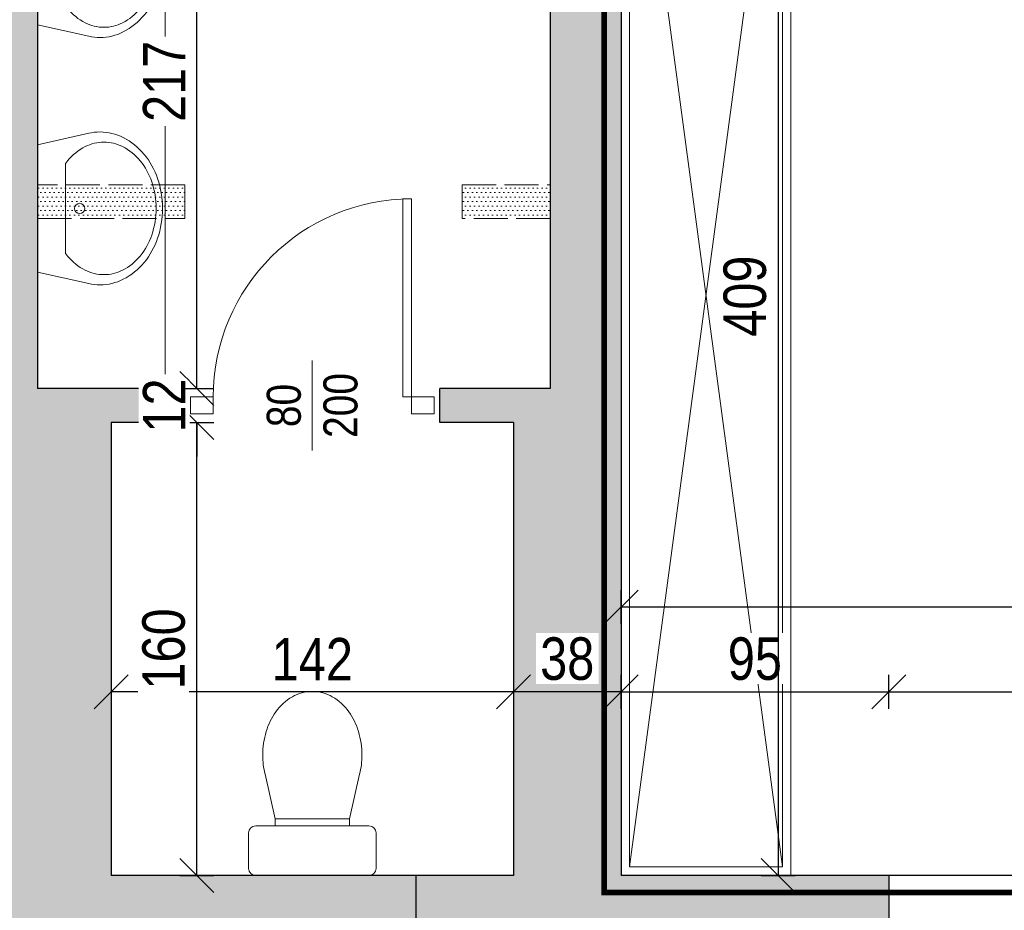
# Model space of a CAD drawing. Header units: millimetres. Extents: x 17147 to 52214, y -18116 to -4632.
# Tile 98 of 186: x 32552 to 32900, y -6994 to -6679. Entities that reach past the tile are written whole.
import ezdxf

# ---------------------------------------------------------------- set-up
doc = ezdxf.new("R2010")
doc.units = ezdxf.units.MM
doc.linetypes.add('ACAD_ISO02W100', pattern=[15, 12, -3])
doc.linetypes.add('ACAD_ISO05W100', pattern=[33, 24, -3, 0, -3, 0, -3])
doc.layers.get('Defpoints').update_dxf_attribs({"color": 6})
for name, color, linetype, lineweight in [('A-ARM', 225, 'Continuous', 0), ('A-DRZ', 154, 'Continuous', 0), ('A-opis', 130, 'Continuous', 9), ('A-wymiar', 177, 'Continuous', 0), ('A_opis_drzwi', 60, 'Continuous', 0), ('A_p_poż', 7, 'Continuous', 0), ('A_SCIANA_ISTN', 253, 'Continuous', 25)]:
    doc.layers.add(name, color=color, linetype=linetype, lineweight=lineweight)
for name, color, linetype, lineweight, true_color in [('A-MEB', 7, 'Continuous', 0, 0x849491), ('A-wyposaż_kuchni', 9, 'Continuous', 13, 0x808080), ('A_SCIANA DO WYBURZENIA', 7, 'ACAD_ISO02W100', 18, 0xf7833b), ('S_KRESKOWANIE_SC_ISTN', 7, 'Continuous', 0, 0x878787)]:
    doc.layers.add(name, color=color, linetype=linetype, lineweight=lineweight, true_color=true_color)
doc.styles.add('wymiary', font='ARIALN.TTF')
doc.dimstyles.new('anka', dxfattribs={"dimtxt": 15, "dimasz": 12, "dimexe": 6, "dimexo": 0.0625, "dimgap": 4, "dimtad": 1, "dimdec": 0, "dimzin": 0, "dimdsep": 46, "dimtxsty": 'wymiary', "dimblk": 'OBLIQUE', "dimcen": 0.09, "dimclrt": 7, "dimadec": 0, "dimazin": 0, "dimtfac": 1, "dimtdec": 0, "dimtix": 1, "dimtofl": 0, "dimtmove": 0, "dimatfit": 3, "dimldrblk": 'OBLIQUE', "dimfxl": 6, "dimfxlon": 1, "dimtfill": 1, "dimtolj": 1, "dimtzin": 0, "dimarcsym": 0})

# ---------------------------------------------------------------- blocks, each defined once
blk = doc.blocks.new('_OBLIQUE')
at = {"color": 0, "linetype": 'ByBlock'}
blk.add_line((-0.5, -0.5), (0.5, 0.5), dxfattribs=at)
blk = doc.blocks.new('*D91')
at = {"layer": 'A-wymiar', "color": 0, "lineweight": -2, "transparency": 16777216}
for p, q in [((32764.51, -6892.91), (32764.51, -6880.91)), ((33154.51, -6892.91), (33154.51, -6880.91)), ((32764.51, -6886.91), (33154.51, -6886.91))]:
    blk.add_line(p, q, dxfattribs=at)
at = {"layer": 'Defpoints', "color": 0, "transparency": 16777216}
for p in [(33154.51, -6886.91), (32764.51, -6918.73), (33154.51, -6918.73)]:
    blk.add_point(p, dxfattribs=at)
at = {"layer": 'A-wymiar', "color": 0, "lineweight": -2, "transparency": 16777216, "xscale": 12, "yscale": 12, "zscale": 12, "rotation": 180}
blk.add_blockref('_OBLIQUE', (32764.51, -6886.91), dxfattribs=at)
at = {"layer": 'A-wymiar', "color": 0, "lineweight": -2, "transparency": 16777216, "xscale": 12, "yscale": 12, "zscale": 12}
blk.add_blockref('_OBLIQUE', (33154.51, -6886.91), dxfattribs=at)
at = {"layer": 'A-wymiar', "color": 7, "lineweight": 9, "transparency": 16777216, "insert": (32959.51, -6875.25), "char_height": 15, "attachment_point": 5, "style": 'wymiary', "bg_fill": 3, "box_fill_scale": 1.1, "bg_fill_color": 256, "bg_fill_true_color": 13158600, "bg_fill_transparency": 0}
blk.add_mtext('\\A1;390', dxfattribs=at)
blk = doc.blocks.new('*D181')
at = {"layer": 'A-wymiar', "color": 0, "lineweight": -2, "transparency": 16777216}
for p, q in [((32764.51, -6922.89), (32764.51, -6910.89)), ((32859.01, -6922.89), (32859.01, -6910.89)), ((32764.51, -6916.89), (32859.01, -6916.89))]:
    blk.add_line(p, q, dxfattribs=at)
at = {"layer": 'Defpoints', "color": 0, "transparency": 16777216}
for p in [(32859.01, -6916.89), (32764.51, -6981.73), (32859.01, -6981.73)]:
    blk.add_point(p, dxfattribs=at)
at = {"layer": 'A-wymiar', "color": 0, "lineweight": -2, "transparency": 16777216, "xscale": 12, "yscale": 12, "zscale": 12, "rotation": 180}
blk.add_blockref('_OBLIQUE', (32764.51, -6916.89), dxfattribs=at)
at = {"layer": 'A-wymiar', "color": 0, "lineweight": -2, "transparency": 16777216, "xscale": 12, "yscale": 12, "zscale": 12}
blk.add_blockref('_OBLIQUE', (32859.01, -6916.89), dxfattribs=at)
at = {"layer": 'A-wymiar', "color": 7, "lineweight": 9, "transparency": 16777216, "insert": (32811.76, -6905.24), "char_height": 15, "attachment_point": 5, "style": 'wymiary', "bg_fill": 3, "box_fill_scale": 1.1, "bg_fill_color": 256, "bg_fill_true_color": 13158600, "bg_fill_transparency": 0}
blk.add_mtext('\\A1;95', dxfattribs=at)
blk = doc.blocks.new('*D182')
at = {"layer": 'A-wymiar', "color": 0, "lineweight": -2, "transparency": 16777216}
for p, q in [((32859.01, -6922.89), (32859.01, -6910.89)), ((33060.01, -6922.89), (33060.01, -6910.89)), ((32859.01, -6916.89), (33060.01, -6916.89))]:
    blk.add_line(p, q, dxfattribs=at)
at = {"layer": 'Defpoints', "color": 0, "transparency": 16777216}
for p in [(33060.01, -6916.89), (32859.01, -6981.73), (33060.01, -6981.73)]:
    blk.add_point(p, dxfattribs=at)
at = {"layer": 'A-wymiar', "color": 0, "lineweight": -2, "transparency": 16777216, "xscale": 12, "yscale": 12, "zscale": 12, "rotation": 180}
blk.add_blockref('_OBLIQUE', (32859.01, -6916.89), dxfattribs=at)
at = {"layer": 'A-wymiar', "color": 0, "lineweight": -2, "transparency": 16777216, "xscale": 12, "yscale": 12, "zscale": 12}
blk.add_blockref('_OBLIQUE', (33060.01, -6916.89), dxfattribs=at)
at = {"layer": 'A-wymiar', "color": 7, "lineweight": 9, "transparency": 16777216, "insert": (32959.51, -6905.24), "char_height": 15, "attachment_point": 5, "style": 'wymiary', "bg_fill": 3, "box_fill_scale": 1.1, "bg_fill_color": 256, "bg_fill_true_color": 13158600, "bg_fill_transparency": 0}
blk.add_mtext('\\A1;201', dxfattribs=at)
blk = doc.blocks.new('*D219')
at = {"layer": 'A-wymiar', "color": 0, "lineweight": -2, "transparency": 16777216}
for p, q in [((32813.94, -6572.48), (32825.94, -6572.48)), ((32819.94, -6572.48), (32819.94, -6981.73)), ((32813.94, -6981.73), (32825.94, -6981.73))]:
    blk.add_line(p, q, dxfattribs=at)
at = {"layer": 'Defpoints', "color": 0, "transparency": 16777216}
for p in [(32762.65, -6572.48), (32764.51, -6981.73), (32819.94, -6981.73)]:
    blk.add_point(p, dxfattribs=at)
at = {"layer": 'A-wymiar', "color": 0, "lineweight": -2, "transparency": 16777216, "xscale": 12, "yscale": 12, "zscale": 12}
for p, rotation in [((32819.94, -6572.48), 90), ((32819.94, -6981.73), 270)]:
    blk.add_blockref('_OBLIQUE', p, dxfattribs=dict(at, rotation=rotation))
at = {"layer": 'A-wymiar', "color": 7, "lineweight": 9, "transparency": 16777216, "insert": (32808.28, -6777.1), "char_height": 15, "attachment_point": 5, "rotation": 90, "style": 'wymiary', "bg_fill": 3, "box_fill_scale": 1.1, "bg_fill_color": 256, "bg_fill_true_color": 13158600, "bg_fill_transparency": 0}
blk.add_mtext('\\A1;409', dxfattribs=at)
blk = doc.blocks.new('DRZWI-RZ-41')
at = {"layer": 'A-DRZ'}
for points in [[(9, 43), (3, 43), (3, 35), (9, 35)], [(9, -43), (3, -43), (3, -35), (9, -35)]]:
    blk.add_lwpolyline(points, close=True, dxfattribs=at)
for points in [[(9, -35), (9, -32), (79, -32)], [(79, -35), (79, -32)]]:
    blk.add_lwpolyline(points, dxfattribs=at)
at = {"layer": 'A-DRZ', "extrusion": (0, 0, -1)}
blk.add_lwpolyline([(-9, -35), (-79, -35)], dxfattribs=at)
at = {"layer": 'A-DRZ', "color": 1, "extrusion": (0, 0, -1)}
blk.add_arc((-9, -35), 70, 90, 180, dxfattribs=at)
blk = doc.blocks.new('DYBY2002-B03x0505')
at = {"layer": 'A-ARM'}
for p, q in [((-16.71, 35.72), (-13.07, 19.98)), ((16.71, 35.72), (13.07, 19.98)), ((-20, 17.5), (20, 17.5)), ((-13.07, 19.98), (-13.07, 17.5)), ((13.07, 19.98), (13.07, 17.5)), ((-22.5, 2.5), (-22.5, 15)), ((22.5, 15), (22.5, 2.5)), ((20, 0), (-20, 0))]:
    blk.add_line(p, q, dxfattribs=at)
for points in [[(17.5, 42.5, 0.072039), (16.29, 50.85, 0.083339), (12.91, 57.78, 0.106661), (7.06, 63.1, 0.132138), (0, 65, 0.132138), (-7.06, 63.1, 0.106661), (-12.91, 57.78, 0.083339), (-16.29, 50.85, 0.072039), (-17.5, 42.5, 0.05824), (-16.71, 35.72, 0.083339)], [(16.71, 35.72, 0.05824), (17.5, 42.5, 0.072039)]]:
    blk.add_lwpolyline(points, format="xyb", dxfattribs=at)
blk.add_lwpolyline([(13.07, 19.98), (-13.07, 19.98)], dxfattribs=at)
for centre, start, end in [((-20, 15), 90, 180), ((20, 15), 0, 90), ((-20, 2.5), 180, 270), ((20, 2.5), 270, 0)]:
    blk.add_arc(centre, 2.5, start, end, dxfattribs=at)
blk = doc.blocks.new('DYBY2002-B03x0208')
at = {"layer": 'A-ARM'}
for p, q in [((-25, 0), (-29.51, 20.09)), ((25, 0), (29.51, 20.09)), ((-17.69, 11), (17.69, 11)), ((-25, 0), (25, 0))]:
    blk.add_line(p, q, dxfattribs=at)
for points in [[(29.51, 20.09, 0.055281), (30, 24.5, 0.117889), (27.82, 33.61, 0.104524), (21.21, 41.82, 0.089899), (11.74, 47.07, 0.081729), (0, 49, 0.081729), (-11.74, 47.07, 0.089899), (-21.21, 41.82, 0.104524), (-27.82, 33.61, 0.117889), (-30, 24.5, 0.117889)], [(17.69, 11, 0.011961), (18.68, 11.77, 0.104524), (24.25, 18.7, 0.117889), (26, 26, 0.117889), (24.25, 33.3, 0.104524), (18.68, 40.23, 0.089899), (10.46, 44.78, 0.081729), (0, 46.5, 0.081729), (-10.46, 44.78, 0.089899), (-18.68, 40.23, 0.104524), (-24.25, 33.3, 0.117889), (-26, 26, 0.117889)], [(-30, 24.5, 0.055281), (-29.51, 20.09, 0.104524)], [(-26, 26, 0.117889), (-24.25, 18.7, 0.104524), (-18.68, 11.77, 0.011961), (-17.69, 11, 0.081729)]]:
    blk.add_lwpolyline(points, format="xyb", dxfattribs=at)
blk.add_circle((0, 16.5), 2, dxfattribs=at)
blk = doc.blocks.new('*D440')
at = {"layer": 'A-wymiar', "color": 0, "lineweight": -2, "transparency": 16777216}
for p, q in [((32726.51, -6910.89), (32726.51, -6922.89)), ((32764.51, -6922.89), (32764.51, -6910.89)), ((32764.51, -6916.89), (32726.51, -6916.89))]:
    blk.add_line(p, q, dxfattribs=at)
at = {"layer": 'Defpoints', "color": 0, "transparency": 16777216}
for p in [(32726.51, -6821.73), (32726.51, -6916.89), (32764.51, -6981.73)]:
    blk.add_point(p, dxfattribs=at)
at = {"layer": 'A-wymiar', "color": 0, "lineweight": -2, "transparency": 16777216, "xscale": 12, "yscale": 12, "zscale": 12, "rotation": 180}
blk.add_blockref('_OBLIQUE', (32726.51, -6916.89), dxfattribs=at)
at = {"layer": 'A-wymiar', "color": 0, "lineweight": -2, "transparency": 16777216, "xscale": 12, "yscale": 12, "zscale": 12}
blk.add_blockref('_OBLIQUE', (32764.51, -6916.89), dxfattribs=at)
at = {"layer": 'A-wymiar', "color": 7, "lineweight": 9, "transparency": 16777216, "insert": (32745.51, -6905.24), "char_height": 15, "attachment_point": 5, "style": 'wymiary', "bg_fill": 3, "box_fill_scale": 1.1, "bg_fill_color": 256, "bg_fill_true_color": 13158600, "bg_fill_transparency": 0}
blk.add_mtext('\\A1;38', dxfattribs=at)
blk = doc.blocks.new('*D441')
at = {"layer": 'A-wymiar', "color": 0, "lineweight": -2, "transparency": 16777216}
for p, q in [((32584.51, -6910.89), (32584.51, -6922.89)), ((32726.51, -6910.89), (32726.51, -6922.89)), ((32726.51, -6916.89), (32584.51, -6916.89))]:
    blk.add_line(p, q, dxfattribs=at)
at = {"layer": 'Defpoints', "color": 0, "transparency": 16777216}
for p in [(32584.51, -6821.73), (32726.51, -6821.73), (32584.51, -6916.89)]:
    blk.add_point(p, dxfattribs=at)
at = {"layer": 'A-wymiar', "color": 0, "lineweight": -2, "transparency": 16777216, "xscale": 12, "yscale": 12, "zscale": 12, "rotation": 180}
blk.add_blockref('_OBLIQUE', (32584.51, -6916.89), dxfattribs=at)
at = {"layer": 'A-wymiar', "color": 0, "lineweight": -2, "transparency": 16777216, "xscale": 12, "yscale": 12, "zscale": 12}
blk.add_blockref('_OBLIQUE', (32726.51, -6916.89), dxfattribs=at)
at = {"layer": 'A-wymiar', "color": 7, "lineweight": 9, "transparency": 16777216, "insert": (32655.51, -6905.36), "char_height": 15, "attachment_point": 5, "style": 'wymiary', "bg_fill": 3, "box_fill_scale": 1.1, "bg_fill_color": 256, "bg_fill_true_color": 13158600, "bg_fill_transparency": 0}
blk.add_mtext('\\A1;142', dxfattribs=at)
blk = doc.blocks.new('*D521')
at = {"layer": 'A-wymiar', "color": 0, "lineweight": -2, "transparency": 16777216}
for p, q in [((32608.74, -6821.73), (32620.74, -6821.73)), ((32614.74, -6981.73), (32614.74, -6821.73)), ((32608.74, -6981.73), (32620.74, -6981.73))]:
    blk.add_line(p, q, dxfattribs=at)
at = {"layer": 'Defpoints', "color": 0, "transparency": 16777216}
for p in [(32584.51, -6821.73), (32614.74, -6821.73), (32584.51, -6981.73)]:
    blk.add_point(p, dxfattribs=at)
at = {"layer": 'A-wymiar', "color": 0, "lineweight": -2, "transparency": 16777216, "xscale": 12, "yscale": 12, "zscale": 12}
for p, rotation in [((32614.74, -6821.73), 90), ((32614.74, -6981.73), 270)]:
    blk.add_blockref('_OBLIQUE', p, dxfattribs=dict(at, rotation=rotation))
at = {"layer": 'A-wymiar', "color": 7, "lineweight": 9, "transparency": 16777216, "insert": (32603.08, -6901.73), "char_height": 15, "attachment_point": 5, "rotation": 90, "style": 'wymiary', "bg_fill": 3, "box_fill_scale": 1.1, "bg_fill_color": 256, "bg_fill_true_color": 13158600, "bg_fill_transparency": 0}
blk.add_mtext('\\A1;160', dxfattribs=at)
blk = doc.blocks.new('*D522')
at = {"layer": 'A-wymiar', "color": 0, "lineweight": -2, "transparency": 16777216}
for p, q in [((32614.74, -6809.73), (32614.74, -6797.73)), ((32610.58, -6809.73), (32620.74, -6809.73)), ((32608.74, -6821.73), (32620.74, -6821.73)), ((32614.74, -6821.73), (32614.74, -6833.73))]:
    blk.add_line(p, q, dxfattribs=at)
at = {"layer": 'Defpoints', "color": 0, "transparency": 16777216}
for p in [(32614.74, -6809.73), (32584.51, -6821.73)]:
    blk.add_point(p, dxfattribs=at)
at = {"layer": 'A-wymiar', "color": 0, "lineweight": -2, "transparency": 16777216, "xscale": 12, "yscale": 12, "zscale": 12}
for p, rotation in [((32614.74, -6809.73), 270), ((32614.74, -6821.73), 90)]:
    blk.add_blockref('_OBLIQUE', p, dxfattribs=dict(at, rotation=rotation))
at = {"layer": 'A-wymiar', "color": 7, "lineweight": 9, "transparency": 16777216, "insert": (32603.21, -6815.73), "char_height": 15, "attachment_point": 5, "rotation": 90, "style": 'wymiary', "bg_fill": 3, "box_fill_scale": 1.1, "bg_fill_color": 256, "bg_fill_true_color": 13158600, "bg_fill_transparency": 0}
blk.add_mtext('\\A1;12', dxfattribs=at)
at = {"layer": 'Defpoints', "color": 0, "transparency": 16777216}
blk.add_point((32610.51, -6809.73), dxfattribs=at)
blk = doc.blocks.new('*D523')
at = {"layer": 'A-wymiar', "color": 0, "lineweight": -2, "transparency": 16777216}
for p, q in [((32618.34, -6592.73), (32608.74, -6592.73)), ((32614.74, -6809.73), (32614.74, -6592.73)), ((32610.58, -6809.73), (32620.74, -6809.73))]:
    blk.add_line(p, q, dxfattribs=at)
at = {"layer": 'Defpoints', "color": 0, "transparency": 16777216}
for p in [(32614.74, -6592.73), (32618.4, -6592.73), (32610.51, -6809.73)]:
    blk.add_point(p, dxfattribs=at)
at = {"layer": 'A-wymiar', "color": 0, "lineweight": -2, "transparency": 16777216, "xscale": 12, "yscale": 12, "zscale": 12}
for p, rotation in [((32614.74, -6592.73), 90), ((32614.74, -6809.73), 270)]:
    blk.add_blockref('_OBLIQUE', p, dxfattribs=dict(at, rotation=rotation))
at = {"layer": 'A-wymiar', "color": 7, "lineweight": 9, "transparency": 16777216, "insert": (32603.21, -6701.23), "char_height": 15, "attachment_point": 5, "rotation": 90, "style": 'wymiary', "bg_fill": 3, "box_fill_scale": 1.1, "bg_fill_color": 256, "bg_fill_true_color": 13158600, "bg_fill_transparency": 0}
blk.add_mtext('\\A1;217', dxfattribs=at)

msp = doc.modelspace()

# ---------------------------------------------------------------- hatches: boundary and pattern name
at = {"layer": 'A_SCIANA DO WYBURZENIA', "transparency": 33554687}
h = msp.add_hatch(dxfattribs=at)
h.set_pattern_fill('DOTS', color=256)
h.paths.add_polyline_path([(32610.51, -6737.73), (32558.51, -6737.73), (32558.51, -6749.73), (32610.51, -6749.73)])
h = msp.add_hatch(dxfattribs=at)
h.set_pattern_fill('DOTS', color=256)
h.paths.add_polyline_path([(32739.51, -6737.73), (32708.4, -6737.73), (32708.4, -6749.73), (32739.51, -6749.73)])
at = {"layer": 'S_KRESKOWANIE_SC_ISTN', "transparency": 33554559}
h = msp.add_hatch(color=256, dxfattribs=at)
h.dxf.hatch_style = 1
h.paths.add_polyline_path([(32584.51, -6821.73), (32610.51, -6821.73), (32610.51, -6809.73), (32558.51, -6809.73), (32558.51, -6629.48), (32558.51, -6381.73), (32546.51, -6381.73), (32546.51, -7006.73), (32692.01, -7006.73), (32692.01, -6981.73), (32584.51, -6981.73)])
h = msp.add_hatch(color=256, dxfattribs=at)
h.dxf.hatch_style = 1
h.paths.add_polyline_path([(33229.96, -6381.73), (32739.51, -6381.73), (32739.51, -6809.73), (32700.51, -6809.73), (32700.51, -6821.73), (32726.51, -6821.73), (32726.51, -6981.73), (32692.01, -6981.73), (32692.01, -7006.73), (32782.09, -7006.73), (32782.09, -7006.73), (32859.01, -7006.73), (32859.01, -6981.73), (32764.51, -6981.73), (32764.51, -6827.62), (32764.51, -6406.73), (33229.96, -6406.73)])

# ---------------------------------------------------------------- linework, layer by layer
at = {"layer": 'A-MEB'}
for points in [[(32824.51, -6571.73), (32824.51, -6981.73), (32764.51, -6981.73), (32764.51, -6571.73)], [(32821.51, -6574.73), (32821.51, -6978.73), (32767.51, -6978.73), (32767.51, -6574.73)]]:
    msp.add_lwpolyline(points, close=True, dxfattribs=at)
for points in [[(32767.51, -6574.73), (32821.51, -6978.73)], [(32821.51, -6574.73), (32767.51, -6978.73)]]:
    msp.add_lwpolyline(points, dxfattribs=at)
at = {"layer": 'A-wyposaż_kuchni'}
msp.add_lwpolyline([(32603.51, -6592.73), (32558.51, -6592.73), (32558.51, -6809.73), (32603.51, -6809.73)], close=True, dxfattribs=at)
at = {"layer": 'A_opis_drzwi'}
msp.add_line((32655.51, -6831.62), (32655.51, -6799.83), dxfattribs=at)
at = {"layer": 'A_SCIANA DO WYBURZENIA', "transparency": 33554687}
for points in [[(32558.51, -6749.73), (32610.51, -6749.73), (32610.51, -6737.73), (32558.51, -6737.73)], [(32739.51, -6749.73), (32708.4, -6749.73), (32708.4, -6737.73), (32739.51, -6737.73)]]:
    msp.add_lwpolyline(points, dxfattribs=at)
at = {"layer": 'A_SCIANA_ISTN'}
for p, q in [((32558.51, -6381.73), (32558.51, -6809.73)), ((32739.51, -6381.73), (32739.51, -6809.73)), ((32739.51, -6381.73), (32739.51, -6809.73)), ((32764.51, -6406.73), (32764.51, -6981.73)), ((32764.51, -6406.73), (32764.51, -6981.73)), ((32610.51, -6809.73), (32558.51, -6809.73)), ((32610.51, -6821.73), (32610.51, -6809.73)), ((32700.51, -6821.73), (32700.51, -6809.73)), ((32739.51, -6809.73), (32700.51, -6809.73)), ((32610.51, -6821.73), (32584.51, -6821.73)), ((32584.51, -6821.73), (32584.51, -6981.73)), ((32726.51, -6821.73), (32700.51, -6821.73)), ((32726.51, -6821.73), (32726.51, -6981.73)), ((32667.07, -6981.73), (32584.51, -6981.73)), ((32692.01, -6981.73), (32584.51, -6981.73)), ((32726.51, -6981.73), (32692.01, -6981.73)), ((32726.51, -6981.73), (32692.01, -6981.73)), ((32692.01, -6981.73), (32692.01, -7006.73)), ((32859.01, -6981.73), (32764.51, -6981.73)), ((32859.01, -6981.73), (32764.51, -6981.73)), ((32859.01, -6981.73), (32859.01, -7022.73)), ((32859.01, -6981.73), (32859.01, -7022.73))]:
    msp.add_line(p, q, dxfattribs=at)
msp.add_lwpolyline([(33060.01, -6981.73), (32859.01, -6981.73)], dxfattribs=at)

# ---------------------------------------------------------------- block references
at = {"layer": 'A-ARM', "yscale": 0.9, "zscale": 0.9, "rotation": 270}
for p, xscale in [((32558.51, -6658.74), -0.9), ((32558.51, -6746.12), 0.9)]:
    msp.add_blockref('DYBY2002-B03x0208', p, dxfattribs=dict(at, xscale=xscale))
at = {"layer": 'A-ARM', "rotation": 359.9980021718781}
msp.add_blockref('DYBY2002-B03x0505', (32655.51, -6981.73), dxfattribs=at)
at = {"layer": 'A-DRZ', "rotation": 90}
msp.add_blockref('DRZWI-RZ-41', (32655.51, -6821.73), dxfattribs=at)
msp.add_blockref('DRZWI-RZ-41', (32655.51, -6821.73), dxfattribs=at)

# ---------------------------------------------------------------- texts
at = {"layer": 'A-opis', "color": 156, "true_color": 0x0f468a, "insert": (32852.48, -6627.64), "char_height": 15, "attachment_point": 1, "style": 'wymiary'}
msp.add_mtext_dynamic_manual_height_columns('\\pi46.784;{\\LARCHIWUM\\P\\pi60.802;}22,42 m²', width=188.6534, gutter_width=12.5, heights=[0], dxfattribs=at)
at = {"layer": 'A_opis_drzwi', "insert": (32655.51, -6815.73), "char_height": 12, "width": 42.7859, "attachment_point": 5, "rotation": 90, "style": 'wymiary'}
msp.add_mtext('80\\P200', dxfattribs=at)

# ---------------------------------------------------------------- next in the draw order: dimensions: what is measured, and where the dimension line sits
at = {"layer": 'A-wymiar', "lineweight": 9}
dim = msp.add_linear_dim(base=(33154.51, -6886.91), p1=(32764.51, -6918.73), p2=(33154.51, -6918.73), dimstyle='anka', dxfattribs=at)
dim.commit()
dim.dimension.update_dxf_attribs({"geometry": '*D91', "text_midpoint": (32959.51, -6875.25)})

# ---------------------------------------------------------------- next in the draw order: dimensions: what is measured, and where the dimension line sits
dim = msp.add_linear_dim(base=(32859.0146389, -6916.89452158), p1=(32764.5146389, -6981.72743354), p2=(32859.0146389, -6981.72743354), dimstyle='anka', dxfattribs=at)
dim.commit()
dim.dimension.update_dxf_attribs({"geometry": '*D181', "text_midpoint": (32811.7646389, -6905.23592676)})

# ---------------------------------------------------------------- next in the draw order: dimensions: what is measured, and where the dimension line sits
dim = msp.add_linear_dim(base=(32819.94, -6981.73), p1=(32762.65, -6572.48), p2=(32764.51, -6981.73), angle=90, dimstyle='anka', override={"dimtmove": 1}, dxfattribs=at)
dim.commit()
dim.dimension.update_dxf_attribs({"geometry": '*D219', "text_midpoint": (32808.28, -6777.1)})
dim = msp.add_linear_dim(base=(33060.01, -6916.89), p1=(32859.01, -6981.73), p2=(33060.01, -6981.73), dimstyle='anka', override={"dimtmove": 1}, dxfattribs=at)
dim.commit()
dim.dimension.update_dxf_attribs({"geometry": '*D182', "text_midpoint": (32959.51, -6905.24)})

# ---------------------------------------------------------------- next in the draw order: linework, layer by layer
at = {"layer": 'A_p_poż', "color": 1, "linetype": 'ACAD_ISO05W100', "const_width": 2}
msp.add_lwpolyline([(32758.51, -6565.73), (33160.51, -6565.73), (33160.51, -6987.73), (32758.51, -6987.73)], close=True, dxfattribs=at)

# ---------------------------------------------------------------- next in the draw order: dimensions: what is measured, and where the dimension line sits
at = {"layer": 'A-wymiar', "lineweight": 9}
dim = msp.add_linear_dim(base=(32726.51, -6916.89), p1=(32764.51, -6981.73), p2=(32726.51, -6821.73), dimstyle='anka', dxfattribs=at)
dim.commit()
dim.dimension.update_dxf_attribs({"geometry": '*D440', "text_midpoint": (32745.51, -6905.24)})

# ---------------------------------------------------------------- next in the draw order: dimensions: what is measured, and where the dimension line sits
dim = msp.add_linear_dim(base=(32584.51, -6916.89), p1=(32726.51, -6821.73), p2=(32584.51, -6821.73), dimstyle='anka', dxfattribs=at)
dim.commit()
dim.dimension.update_dxf_attribs({"geometry": '*D441', "text_midpoint": (32655.51, -6905.36)})

# ---------------------------------------------------------------- next in the draw order: dimensions: what is measured, and where the dimension line sits
dim = msp.add_linear_dim(base=(32614.74, -6821.73), p1=(32584.51, -6981.73), p2=(32584.51, -6821.73), angle=90, dimstyle='anka', dxfattribs=at)
dim.commit()
dim.dimension.update_dxf_attribs({"geometry": '*D521', "text_midpoint": (32603.08, -6901.73)})

# ---------------------------------------------------------------- next in the draw order: dimensions: what is measured, and where the dimension line sits
dim = msp.add_linear_dim(base=(32614.74, -6809.73), p1=(32584.51, -6821.73), p2=(32610.51, -6809.73), angle=90, dimstyle='anka', dxfattribs=at)
dim.commit()
dim.dimension.update_dxf_attribs({"geometry": '*D522', "text_midpoint": (32603.21, -6815.73)})

# ---------------------------------------------------------------- next in the draw order: texts
at = {"layer": 'A-opis', "color": 156, "true_color": 0x0f468a, "insert": (31673.62, -6820.48), "char_height": 15, "attachment_point": 1, "style": 'wymiary'}
msp.add_mtext_dynamic_manual_height_columns('\\pi7.3978;{\\LISTNIEJACE POM. BIURIOWE\\P\\pi90.072;DO 2 OS.}', width=251.8795, gutter_width=12.5, heights=[0], dxfattribs=at)

# ---------------------------------------------------------------- next in the draw order: dimensions: what is measured, and where the dimension line sits
at = {"layer": 'A-wymiar', "lineweight": 9}
dim = msp.add_linear_dim(base=(32614.74, -6592.73), p1=(32610.51, -6809.73), p2=(32618.4, -6592.73), angle=90, dimstyle='anka', dxfattribs=at)
dim.commit()
dim.dimension.update_dxf_attribs({"geometry": '*D523', "text_midpoint": (32603.21, -6701.23)})

# ---------------------------------------------------------------- next in the draw order: texts
at = {"layer": 'A-opis', "color": 156, "true_color": 0x0f468a, "insert": (32569.86, -6627.64), "char_height": 15, "attachment_point": 1, "style": 'wymiary'}
msp.add_mtext_dynamic_manual_height_columns('\\pi51.127;{\\LWC damski\\P\\pi43.94;}3,92+2,27 m²', width=188.6534, gutter_width=12.5, heights=[0], dxfattribs=at)

doc.saveas('drawing.dxf')
